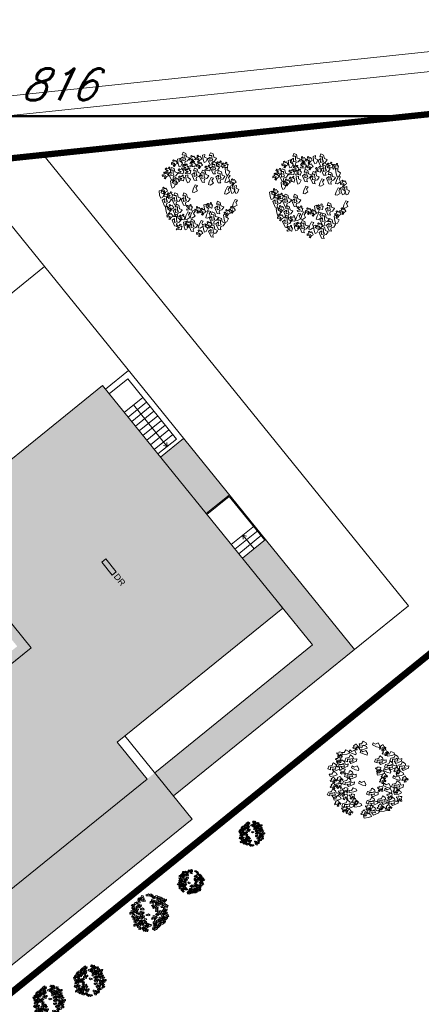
# Model space of a CAD drawing. Header units: millimetres. Extents: x 371321 to 690386, y -299082 to -101508.
# Tile 37 of 38: x 622672 to 642932, y -171884 to -122204. Entities that reach past the tile are written whole.
import ezdxf

# ---------------------------------------------------------------- set-up
doc = ezdxf.new("R2010")
doc.units = ezdxf.units.MM
doc.header["$LTSCALE"] = 10
doc.header["$MEASUREMENT"] = 0
doc.linetypes.add('DASHEDX2', pattern=[38.1, 25.4, -12.7])
for name, color, linetype, lineweight in [('A7_Srafy', 8, 'Continuous', 9), ('A_TENKA', 7, 'Continuous', 5), ('PRIPOJKA SPLASKOVEJ KANALIZACIE', 82, 'Continuous', 30), ('stromy', 7, 'Continuous', 5), ('tenka', 7, 'Continuous', 15), ('ZTI_PLYN_VEREJNY', 40, 'ST_KANAL_SPLASK_PLNA', 25), ('ŠRAFY', 8, 'Continuous', 5)]:
    doc.layers.add(name, color=color, linetype=linetype, lineweight=lineweight)
doc.layers.add('N_ZELEN', color=7, linetype='Continuous')
doc.layers.add('P-elektro-pripojka', color=7, linetype='661a', lineweight=50, true_color=0xe00000)
doc.layers.add('RAMCEK', color=6, linetype='Continuous', lineweight=30, plot=False)
doc.styles.add('ARIAL', font='arial.ttf')
doc.styles.get("Standard").update_dxf_attribs({"font": 'simplex.shx', "width": 0.8})
doc.linetypes.add('661a', pattern='A,1.6,-3.3,1.6,-3.3,1.6,-6.4,[118,ltypeshp.shx,S=0.1,R=0,X=0,Y=0],-6.4,1.6,-3.3,1.6,-3.3', length=34)
doc.linetypes.add('ST_KANAL_SPLASK_PLNA', pattern='A,136,-20,8,[2,st.shx,S=10,R=0,X=0,Y=0],32,[2,st.shx,S=10,R=0,X=0,Y=0],-25', length=221)
doc.linetypes.add('ST_PLYNOVOD_PLNA', pattern='A,136,-20,15,[25,st.shx,S=5,R=0,X=0,Y=0],-30,15,-25', length=241)

# ---------------------------------------------------------------- blocks, each defined once
blk = doc.blocks.new('fdhng')
at = {"layer": 'stromy'}
for p, q in [((523066, -980143), (523050, -980150)), ((523071, -980145), (523066, -980143)), ((523068, -980158), (523071, -980145)), ((522757, -980283), (522807, -980236)), ((522807, -980236), (522835, -980256)), ((522823, -980214), (522849, -980192)), ((522836, -980229), (522823, -980214)), ((522875, -980233), (522836, -980229)), ((522849, -980192), (522893, -980169)), ((522860, -980268), (522851, -980241)), ((522851, -980241), (522883, -980241)), ((522881, -980199), (522875, -980233)), ((522879, -980223), (522879, -980235)), ((522902, -980228), (522879, -980223)), ((522879, -980235), (522899, -980240)), ((522909, -980190), (522881, -980199)), ((522883, -980241), (522881, -980273)), ((522906, -980191), (522890, -980198)), ((522890, -980198), (522904, -980218)), ((522893, -980169), (522909, -980190)), ((522899, -980240), (522908, -980243)), ((522915, -980225), (522902, -980228)), ((522904, -980218), (522915, -980225)), ((522911, -980193), (522906, -980191)), ((522908, -980206), (522911, -980193)), ((522922, -980206), (522908, -980206)), ((522908, -980243), (522920, -980255)), ((522938, -980196), (522922, -980206)), ((522925, -980255), (522934, -980243)), ((522934, -980220), (522945, -980201)), ((522945, -980228), (522934, -980220)), ((522934, -980243), (522945, -980228)), ((522945, -980201), (522938, -980196)), ((522993, -980272), (523037, -980249)), ((523037, -980249), (523053, -980270)), ((523039, -980175), (523039, -980187)), ((523062, -980180), (523039, -980175)), ((523039, -980187), (523059, -980192)), ((523050, -980150), (523064, -980170)), ((523053, -980251), (523103, -980204)), ((523060, -980278), (523053, -980251)), ((523059, -980192), (523068, -980195)), ((523075, -980177), (523062, -980180)), ((523064, -980170), (523075, -980177)), ((523082, -980158), (523068, -980158)), ((523068, -980195), (523080, -980207)), ((523080, -980207), (523085, -980207)), ((523098, -980148), (523082, -980158)), ((523085, -980207), (523094, -980195)), ((523131, -980224), (523090, -980236)), ((523090, -980236), (523110, -980263)), ((523094, -980172), (523105, -980153)), ((523105, -980180), (523094, -980172)), ((523094, -980195), (523105, -980180)), ((523105, -980153), (523098, -980148)), ((523111, -980160), (523102, -980169)), ((523102, -980169), (523114, -980187)), ((523103, -980204), (523131, -980224)), ((523110, -980263), (523124, -980248)), ((523124, -980180), (523111, -980160)), ((523114, -980187), (523118, -980195)), ((523118, -980195), (523118, -980212)), ((523118, -980212), (523121, -980215)), ((523121, -980215), (523136, -980213)), ((523135, -980188), (523124, -980180)), ((523124, -980248), (523156, -980236)), ((523137, -980151), (523132, -980174)), ((523132, -980174), (523135, -980188)), ((523136, -980213), (523155, -980211)), ((523153, -980157), (523137, -980151)), ((523144, -980169), (523155, -980162)), ((523154, -980179), (523144, -980169)), ((523177, -980241), (523145, -980261)), ((523156, -980236), (523147, -980209)), ((523147, -980209), (523179, -980209)), ((523152, -980197), (523174, -980192)), ((523155, -980211), (523152, -980197)), ((523155, -980162), (523153, -980157)), ((523173, -980183), (523154, -980179)), ((523174, -980192), (523173, -980183)), ((523179, -980209), (523177, -980241)), ((523199, -980223), (523199, -980235)), ((523222, -980228), (523199, -980223)), ((523199, -980235), (523219, -980240)), ((523226, -980191), (523210, -980198)), ((523210, -980198), (523224, -980218)), ((523219, -980240), (523228, -980243)), ((523235, -980225), (523222, -980228)), ((523224, -980218), (523235, -980225)), ((523231, -980193), (523226, -980191)), ((523228, -980206), (523231, -980193)), ((523242, -980206), (523228, -980206)), ((523228, -980243), (523240, -980255)), ((523241, -980264), (523285, -980241)), ((523258, -980196), (523242, -980206)), ((523245, -980255), (523254, -980243)), ((523254, -980220), (523265, -980201)), ((523265, -980228), (523254, -980220)), ((523254, -980243), (523265, -980228)), ((523265, -980201), (523258, -980196)), ((523285, -980241), (523301, -980262)), ((522666, -980343), (522650, -980350)), ((522650, -980350), (522664, -980370)), ((522671, -980345), (522666, -980343)), ((522668, -980358), (522671, -980345)), ((522682, -980358), (522668, -980358)), ((522679, -980342), (522705, -980320)), ((522692, -980357), (522679, -980342)), ((522698, -980348), (522682, -980358)), ((522731, -980361), (522692, -980357)), ((522694, -980372), (522705, -980353)), ((522705, -980353), (522698, -980348)), ((522705, -980320), (522749, -980297)), ((522727, -980351), (522727, -980363)), ((522750, -980356), (522727, -980351)), ((522737, -980327), (522731, -980361)), ((522765, -980318), (522737, -980327)), ((522754, -980319), (522738, -980326)), ((522738, -980326), (522752, -980346)), ((522749, -980297), (522765, -980318)), ((522763, -980353), (522750, -980356)), ((522752, -980346), (522763, -980353)), ((522759, -980321), (522754, -980319)), ((522756, -980334), (522759, -980321)), ((522770, -980334), (522756, -980334)), ((522764, -980310), (522757, -980283)), ((522777, -980298), (522764, -980310)), ((522786, -980324), (522770, -980334)), ((522796, -980295), (522777, -980298)), ((522782, -980348), (522793, -980329)), ((522793, -980356), (522782, -980348)), ((522782, -980371), (522793, -980356)), ((522793, -980329), (522786, -980324)), ((522835, -980256), (522794, -980268)), ((522794, -980268), (522814, -980295)), ((522812, -980317), (522796, -980295)), ((522805, -980379), (522855, -980332)), ((522846, -980327), (522812, -980317)), ((522814, -980295), (522828, -980280)), ((522828, -980280), (522860, -980268)), ((522883, -980352), (522842, -980364)), ((522849, -980322), (522846, -980327)), ((522881, -980273), (522849, -980293)), ((522849, -980293), (522849, -980322)), ((522863, -980272), (522854, -980281)), ((522854, -980281), (522866, -980299)), ((522855, -980332), (522883, -980352)), ((522876, -980292), (522863, -980272)), ((522866, -980299), (522870, -980307)), ((522870, -980307), (522870, -980324)), ((522870, -980324), (522873, -980327)), ((522873, -980327), (522888, -980325)), ((522887, -980300), (522876, -980292)), ((522889, -980263), (522884, -980286)), ((522884, -980286), (522887, -980300)), ((522888, -980325), (522907, -980323)), ((522905, -980269), (522889, -980263)), ((522896, -980281), (522907, -980274)), ((522906, -980291), (522896, -980281)), ((522908, -980364), (522899, -980337)), ((522899, -980337), (522931, -980337)), ((522904, -980309), (522926, -980304)), ((522907, -980323), (522904, -980309)), ((522907, -980274), (522905, -980269)), ((522925, -980295), (522906, -980291)), ((522920, -980255), (522925, -980255)), ((522926, -980304), (522925, -980295)), ((522931, -980337), (522929, -980369)), ((522967, -980294), (522993, -980272)), ((522980, -980309), (522967, -980294)), ((523019, -980313), (522980, -980309)), ((523025, -980279), (523019, -980313)), ((523023, -980311), (523023, -980323)), ((523046, -980316), (523023, -980311)), ((523023, -980323), (523043, -980328)), ((523053, -980270), (523025, -980279)), ((523050, -980279), (523034, -980286)), ((523034, -980286), (523048, -980306)), ((523043, -980328), (523052, -980331)), ((523059, -980313), (523046, -980316)), ((523048, -980306), (523059, -980313)), ((523055, -980281), (523050, -980279)), ((523052, -980294), (523055, -980281)), ((523066, -980294), (523052, -980294)), ((523052, -980331), (523064, -980343)), ((523073, -980266), (523060, -980278)), ((523064, -980343), (523069, -980343)), ((523082, -980284), (523066, -980294)), ((523069, -980343), (523078, -980331)), ((523079, -980328), (523070, -980337)), ((523070, -980337), (523082, -980355)), ((523092, -980263), (523073, -980266)), ((523078, -980308), (523089, -980289)), ((523089, -980316), (523078, -980308)), ((523078, -980331), (523089, -980316)), ((523092, -980348), (523079, -980328)), ((523089, -980289), (523082, -980284)), ((523082, -980355), (523086, -980363)), ((523108, -980285), (523092, -980263)), ((523103, -980356), (523092, -980348)), ((523105, -980319), (523100, -980342)), ((523100, -980342), (523103, -980356)), ((523121, -980325), (523105, -980319)), ((523142, -980295), (523108, -980285)), ((523112, -980337), (523123, -980330)), ((523122, -980347), (523112, -980337)), ((523120, -980365), (523142, -980360)), ((523123, -980330), (523121, -980325)), ((523141, -980351), (523122, -980347)), ((523142, -980360), (523141, -980351)), ((523145, -980290), (523142, -980295)), ((523151, -980296), (523142, -980305)), ((523142, -980305), (523154, -980323)), ((523145, -980261), (523145, -980290)), ((523164, -980316), (523151, -980296)), ((523154, -980323), (523158, -980331)), ((523158, -980331), (523158, -980348)), ((523158, -980348), (523161, -980351)), ((523161, -980351), (523176, -980349)), ((523175, -980324), (523164, -980316)), ((523177, -980287), (523172, -980310)), ((523172, -980310), (523175, -980324)), ((523176, -980349), (523195, -980347)), ((523193, -980293), (523177, -980287)), ((523184, -980305), (523195, -980298)), ((523194, -980315), (523184, -980305)), ((523192, -980333), (523214, -980328)), ((523195, -980347), (523192, -980333)), ((523195, -980298), (523193, -980293)), ((523213, -980319), (523194, -980315)), ((523201, -980359), (523196, -980382)), ((523207, -980328), (523198, -980337)), ((523198, -980337), (523210, -980355)), ((523217, -980365), (523201, -980359)), ((523220, -980348), (523207, -980328)), ((523210, -980355), (523214, -980363)), ((523214, -980328), (523213, -980319)), ((523215, -980286), (523241, -980264)), ((523228, -980301), (523215, -980286)), ((523231, -980356), (523220, -980348)), ((523267, -980305), (523228, -980301)), ((523233, -980319), (523228, -980342)), ((523228, -980342), (523231, -980356)), ((523249, -980325), (523233, -980319)), ((523240, -980255), (523245, -980255)), ((523240, -980337), (523251, -980330)), ((523250, -980347), (523240, -980337)), ((523248, -980365), (523270, -980360)), ((523251, -980330), (523249, -980325)), ((523269, -980351), (523250, -980347)), ((523253, -980315), (523303, -980268)), ((523260, -980342), (523253, -980315)), ((523273, -980330), (523260, -980342)), ((523273, -980271), (523267, -980305)), ((523270, -980360), (523269, -980351)), ((523301, -980262), (523273, -980271)), ((523292, -980327), (523273, -980330)), ((523331, -980288), (523290, -980300)), ((523290, -980300), (523310, -980327)), ((523308, -980349), (523292, -980327)), ((523303, -980268), (523331, -980288)), ((523342, -980359), (523308, -980349)), ((523310, -980327), (523324, -980312)), ((523338, -980359), (523322, -980366)), ((523324, -980312), (523356, -980300)), ((523343, -980361), (523338, -980359)), ((523345, -980354), (523342, -980359)), ((523377, -980305), (523345, -980325)), ((523345, -980325), (523345, -980354)), ((523356, -980300), (523347, -980273)), ((523347, -980273), (523379, -980273)), ((523379, -980273), (523377, -980305)), ((522589, -980459), (522639, -980412)), ((522596, -980486), (522589, -980459)), ((522667, -980432), (522626, -980444)), ((522626, -980444), (522646, -980471)), ((522639, -980375), (522639, -980387)), ((522662, -980380), (522639, -980375)), ((522639, -980387), (522659, -980392)), ((522639, -980412), (522667, -980432)), ((522646, -980471), (522660, -980456)), ((522659, -980392), (522668, -980395)), ((522660, -980456), (522692, -980444)), ((522675, -980377), (522662, -980380)), ((522664, -980370), (522675, -980377)), ((522668, -980395), (522680, -980407)), ((522680, -980407), (522685, -980407)), ((522713, -980449), (522681, -980469)), ((522692, -980444), (522683, -980417)), ((522683, -980417), (522715, -980417)), ((522685, -980407), (522694, -980395)), ((522693, -980435), (522743, -980388)), ((522700, -980462), (522693, -980435)), ((522705, -980380), (522694, -980372)), ((522694, -980395), (522705, -980380)), ((522713, -980450), (522700, -980462)), ((522715, -980417), (522713, -980449)), ((522732, -980447), (522713, -980450)), ((522727, -980363), (522747, -980368)), ((522771, -980408), (522730, -980420)), ((522730, -980420), (522750, -980447)), ((522748, -980469), (522732, -980447)), ((522743, -980388), (522771, -980408)), ((522747, -980368), (522756, -980371)), ((522750, -980447), (522764, -980432)), ((522756, -980371), (522768, -980383)), ((522764, -980432), (522796, -980420)), ((522768, -980383), (522773, -980383)), ((522773, -980383), (522782, -980371)), ((522817, -980425), (522785, -980445)), ((522785, -980445), (522785, -980474)), ((522796, -980420), (522787, -980393)), ((522787, -980393), (522819, -980393)), ((522812, -980406), (522805, -980379)), ((522825, -980394), (522812, -980406)), ((522819, -980393), (522817, -980425)), ((522844, -980391), (522825, -980394)), ((522837, -980475), (522887, -980428)), ((522842, -980364), (522862, -980391)), ((522860, -980413), (522844, -980391)), ((522894, -980423), (522860, -980413)), ((522862, -980391), (522876, -980376)), ((522915, -980448), (522874, -980460)), ((522874, -980460), (522894, -980487)), ((522876, -980376), (522908, -980364)), ((522887, -980428), (522915, -980448)), ((522897, -980418), (522894, -980423)), ((522929, -980369), (522897, -980389)), ((522897, -980389), (522897, -980418)), ((522908, -980472), (522940, -980460)), ((522961, -980465), (522929, -980485)), ((522940, -980460), (522931, -980433)), ((522931, -980433), (522963, -980433)), ((522963, -980433), (522961, -980465)), ((523079, -980430), (523105, -980408)), ((523092, -980445), (523079, -980430)), ((523086, -980363), (523086, -980380)), ((523086, -980380), (523089, -980383)), ((523089, -980383), (523104, -980381)), ((523131, -980449), (523092, -980445)), ((523104, -980381), (523123, -980379)), ((523105, -980408), (523149, -980385)), ((523123, -980379), (523120, -980365)), ((523137, -980415), (523131, -980449)), ((523133, -980491), (523183, -980444)), ((523165, -980406), (523137, -980415)), ((523149, -980385), (523165, -980406)), ((523175, -980368), (523166, -980377)), ((523166, -980377), (523178, -980395)), ((523211, -980464), (523170, -980476)), ((523188, -980388), (523175, -980368)), ((523178, -980395), (523182, -980403)), ((523182, -980403), (523182, -980420)), ((523182, -980420), (523185, -980423)), ((523183, -980444), (523211, -980464)), ((523185, -980423), (523200, -980421)), ((523199, -980396), (523188, -980388)), ((523196, -980382), (523199, -980396)), ((523200, -980421), (523219, -980419)), ((523208, -980377), (523219, -980370)), ((523218, -980387), (523208, -980377)), ((523214, -980363), (523214, -980380)), ((523214, -980380), (523217, -980383)), ((523216, -980405), (523238, -980400)), ((523219, -980419), (523216, -980405)), ((523219, -980370), (523217, -980365)), ((523217, -980383), (523232, -980381)), ((523237, -980391), (523218, -980387)), ((523236, -980476), (523227, -980449)), ((523227, -980449), (523259, -980449)), ((523232, -980381), (523251, -980379)), ((523238, -980400), (523237, -980391)), ((523251, -980379), (523248, -980365)), ((523263, -980392), (523254, -980401)), ((523254, -980401), (523266, -980419)), ((523259, -980449), (523257, -980481)), ((523276, -980412), (523263, -980392)), ((523266, -980419), (523270, -980427)), ((523270, -980427), (523270, -980444)), ((523270, -980444), (523273, -980447)), ((523273, -980447), (523288, -980445)), ((523287, -980420), (523276, -980412)), ((523298, -980455), (523282, -980462)), ((523282, -980462), (523296, -980482)), ((523289, -980383), (523284, -980406)), ((523284, -980406), (523287, -980420)), ((523288, -980445), (523307, -980443)), ((523305, -980389), (523289, -980383)), ((523296, -980401), (523307, -980394)), ((523306, -980411), (523296, -980401)), ((523303, -980457), (523298, -980455)), ((523300, -980470), (523303, -980457)), ((523304, -980429), (523326, -980424)), ((523307, -980443), (523304, -980429)), ((523307, -980394), (523305, -980389)), ((523325, -980415), (523306, -980411)), ((523311, -980391), (523311, -980403)), ((523334, -980396), (523311, -980391)), ((523311, -980403), (523331, -980408)), ((523330, -980460), (523314, -980470)), ((523322, -980366), (523336, -980386)), ((523326, -980424), (523325, -980415)), ((523326, -980484), (523337, -980465)), ((523337, -980465), (523330, -980460)), ((523331, -980408), (523340, -980411)), ((523347, -980393), (523334, -980396)), ((523335, -980455), (523335, -980467)), ((523358, -980460), (523335, -980455)), ((523335, -980467), (523355, -980472)), ((523336, -980386), (523347, -980393)), ((523340, -980374), (523343, -980361)), ((523354, -980374), (523340, -980374)), ((523340, -980411), (523352, -980423)), ((523362, -980423), (523346, -980430)), ((523346, -980430), (523360, -980450)), ((523352, -980423), (523357, -980423)), ((523370, -980364), (523354, -980374)), ((523357, -980423), (523366, -980411)), ((523371, -980457), (523358, -980460)), ((523360, -980450), (523371, -980457)), ((523367, -980425), (523362, -980423)), ((523364, -980438), (523367, -980425)), ((523378, -980438), (523364, -980438)), ((523366, -980388), (523377, -980369)), ((523377, -980396), (523366, -980388)), ((523366, -980411), (523377, -980396)), ((523377, -980369), (523370, -980364)), ((523394, -980428), (523378, -980438)), ((523390, -980452), (523401, -980433)), ((523401, -980460), (523390, -980452)), ((523390, -980475), (523401, -980460)), ((523401, -980433), (523394, -980428)), ((522567, -980488), (522558, -980497)), ((522558, -980497), (522570, -980515)), ((522580, -980508), (522567, -980488)), ((522570, -980515), (522574, -980523)), ((522574, -980523), (522574, -980540)), ((522574, -980540), (522577, -980543)), ((522577, -980543), (522592, -980541)), ((522591, -980516), (522580, -980508)), ((522593, -980479), (522588, -980502)), ((522588, -980502), (522591, -980516)), ((522591, -980582), (522617, -980560)), ((522592, -980541), (522611, -980539)), ((522609, -980485), (522593, -980479)), ((522609, -980474), (522596, -980486)), ((522600, -980497), (522611, -980490)), ((522610, -980507), (522600, -980497)), ((522608, -980525), (522630, -980520)), ((522611, -980539), (522608, -980525)), ((522628, -980471), (522609, -980474)), ((522611, -980490), (522609, -980485)), ((522629, -980511), (522610, -980507)), ((522617, -980560), (522661, -980537)), ((522644, -980493), (522628, -980471)), ((522630, -980520), (522629, -980511)), ((522650, -980559), (522634, -980566)), ((522634, -980566), (522648, -980586)), ((522649, -980567), (522643, -980601)), ((522678, -980503), (522644, -980493)), ((522677, -980558), (522649, -980567)), ((522655, -980561), (522650, -980559)), ((522652, -980574), (522655, -980561)), ((522666, -980574), (522652, -980574)), ((522661, -980537), (522677, -980558)), ((522682, -980564), (522666, -980574)), ((522679, -980480), (522670, -980489)), ((522670, -980489), (522682, -980507)), ((522681, -980498), (522678, -980503)), ((522678, -980588), (522689, -980569)), ((522692, -980500), (522679, -980480)), ((522681, -980469), (522681, -980498)), ((522682, -980507), (522686, -980515)), ((522689, -980569), (522682, -980564)), ((522686, -980515), (522686, -980532)), ((522686, -980532), (522689, -980535)), ((522689, -980535), (522704, -980533)), ((522703, -980508), (522692, -980500)), ((522705, -980471), (522700, -980494)), ((522700, -980494), (522703, -980508)), ((522700, -980541), (522734, -980538)), ((522703, -980561), (522700, -980541)), ((522733, -980586), (522703, -980561)), ((522704, -980533), (522723, -980531)), ((522721, -980477), (522705, -980471)), ((522712, -980489), (522723, -980482)), ((522722, -980499), (522712, -980489)), ((522720, -980517), (522742, -980512)), ((522723, -980531), (522720, -980517)), ((522723, -980482), (522721, -980477)), ((522741, -980503), (522722, -980499)), ((522757, -980561), (522733, -980586)), ((522734, -980538), (522784, -980543)), ((522742, -980512), (522741, -980503)), ((522782, -980479), (522748, -980469)), ((522785, -980569), (522757, -980561)), ((522785, -980474), (522782, -980479)), ((522784, -980543), (522785, -980569)), ((522807, -980520), (522798, -980529)), ((522798, -980529), (522810, -980547)), ((522820, -980540), (522807, -980520)), ((522810, -980547), (522814, -980555)), ((522814, -980555), (522814, -980572)), ((522814, -980572), (522817, -980575)), ((522817, -980575), (522832, -980573)), ((522831, -980548), (522820, -980540)), ((522833, -980511), (522828, -980534)), ((522828, -980534), (522831, -980548)), ((522832, -980573), (522851, -980571)), ((522849, -980517), (522833, -980511)), ((522844, -980502), (522837, -980475)), ((522840, -980529), (522851, -980522)), ((522850, -980539), (522840, -980529)), ((522857, -980490), (522844, -980502)), ((522848, -980557), (522870, -980552)), ((522851, -980571), (522848, -980557)), ((522851, -980522), (522849, -980517)), ((522869, -980543), (522850, -980539)), ((522876, -980487), (522857, -980490)), ((522870, -980552), (522869, -980543)), ((522892, -980509), (522876, -980487)), ((522926, -980519), (522892, -980509)), ((522894, -980487), (522908, -980472)), ((522929, -980514), (522926, -980519)), ((522929, -980485), (522929, -980514)), ((523004, -980517), (523038, -980514)), ((523007, -980537), (523004, -980517)), ((523037, -980562), (523007, -980537)), ((523061, -980537), (523037, -980562)), ((523038, -980514), (523088, -980519)), ((523089, -980545), (523061, -980537)), ((523088, -980519), (523089, -980545)), ((523140, -980518), (523133, -980491)), ((523153, -980506), (523140, -980518)), ((523141, -980579), (523191, -980532)), ((523172, -980503), (523153, -980506)), ((523170, -980476), (523190, -980503)), ((523188, -980525), (523172, -980503)), ((523219, -980552), (523178, -980564)), ((523178, -980564), (523198, -980591)), ((523222, -980535), (523188, -980525)), ((523190, -980503), (523204, -980488)), ((523191, -980532), (523219, -980552)), ((523204, -980488), (523236, -980476)), ((523212, -980576), (523244, -980564)), ((523225, -980530), (523222, -980535)), ((523257, -980481), (523225, -980501)), ((523225, -980501), (523225, -980530)), ((523265, -980569), (523233, -980589)), ((523244, -980564), (523235, -980537)), ((523235, -980537), (523267, -980537)), ((523267, -980537), (523265, -980569)), ((523279, -980560), (523270, -980569)), ((523270, -980569), (523282, -980587)), ((523271, -980487), (523271, -980499)), ((523294, -980492), (523271, -980487)), ((523271, -980499), (523291, -980504)), ((523292, -980580), (523279, -980560)), ((523291, -980504), (523300, -980507)), ((523307, -980489), (523294, -980492)), ((523296, -980482), (523307, -980489)), ((523314, -980470), (523300, -980470)), ((523300, -980507), (523312, -980519)), ((523305, -980551), (523300, -980574)), ((523300, -980574), (523303, -980588)), ((523321, -980557), (523305, -980551)), ((523312, -980519), (523317, -980519)), ((523312, -980569), (523323, -980562)), ((523322, -980579), (523312, -980569)), ((523317, -980519), (523326, -980507)), ((523323, -980562), (523321, -980557)), ((523337, -980492), (523326, -980484)), ((523326, -980507), (523337, -980492)), ((523349, -980595), (523399, -980548)), ((523351, -980526), (523377, -980504)), ((523364, -980541), (523351, -980526)), ((523355, -980472), (523364, -980475)), ((523364, -980475), (523376, -980487)), ((523403, -980545), (523364, -980541)), ((523376, -980487), (523381, -980487)), ((523377, -980504), (523421, -980481)), ((523381, -980487), (523390, -980475)), ((523427, -980568), (523386, -980580)), ((523399, -980548), (523427, -980568)), ((523409, -980511), (523403, -980545)), ((523437, -980502), (523409, -980511)), ((523421, -980481), (523437, -980502)), ((523452, -980580), (523443, -980553)), ((523443, -980553), (523475, -980553)), ((523475, -980553), (523473, -980585)), ((522604, -980597), (522591, -980582)), ((522597, -980651), (522647, -980604)), ((522604, -980678), (522597, -980651)), ((522643, -980601), (522604, -980597)), ((522617, -980666), (522604, -980678)), ((522636, -980663), (522617, -980666)), ((522623, -980591), (522623, -980603)), ((522646, -980596), (522623, -980591)), ((522623, -980603), (522643, -980608)), ((522675, -980624), (522634, -980636)), ((522634, -980636), (522654, -980663)), ((522652, -980685), (522636, -980663)), ((522643, -980608), (522652, -980611)), ((522659, -980593), (522646, -980596)), ((522647, -980604), (522675, -980624)), ((522648, -980586), (522659, -980593)), ((522652, -980611), (522664, -980623)), ((522654, -980663), (522668, -980648)), ((522664, -980623), (522669, -980623)), ((522668, -980648), (522700, -980636)), ((522669, -980623), (522678, -980611)), ((522689, -980596), (522678, -980588)), ((522678, -980611), (522689, -980596)), ((522721, -980641), (522689, -980661)), ((522689, -980661), (522689, -980690)), ((522700, -980636), (522691, -980609)), ((522691, -980609), (522723, -980609)), ((522723, -980609), (522721, -980641)), ((522732, -980589), (522766, -980586)), ((522735, -980609), (522732, -980589)), ((522765, -980634), (522735, -980609)), ((522789, -980609), (522765, -980634)), ((522766, -980586), (522816, -980591)), ((522817, -980617), (522789, -980609)), ((522807, -980639), (522807, -980651)), ((522830, -980644), (522807, -980639)), ((522807, -980651), (522827, -980656)), ((522816, -980591), (522817, -980617)), ((522834, -980607), (522818, -980614)), ((522818, -980614), (522832, -980634)), ((522834, -980663), (522818, -980670)), ((522818, -980670), (522832, -980690)), ((522827, -980656), (522836, -980659)), ((522843, -980641), (522830, -980644)), ((522832, -980634), (522843, -980641)), ((522839, -980609), (522834, -980607)), ((522839, -980665), (522834, -980663)), ((522836, -980622), (522839, -980609)), ((522850, -980622), (522836, -980622)), ((522836, -980659), (522848, -980671)), ((522836, -980678), (522839, -980665)), ((522850, -980678), (522836, -980678)), ((522848, -980671), (522853, -980671)), ((522866, -980612), (522850, -980622)), ((522866, -980668), (522850, -980678)), ((522853, -980671), (522862, -980659)), ((522862, -980636), (522873, -980617)), ((522873, -980644), (522862, -980636)), ((522862, -980659), (522873, -980644)), ((522862, -980692), (522873, -980673)), ((522873, -980617), (522866, -980612)), ((522873, -980673), (522866, -980668)), ((522873, -980704), (522917, -980681)), ((522917, -980681), (522933, -980702)), ((523140, -980653), (523174, -980650)), ((523143, -980673), (523140, -980653)), ((523148, -980606), (523141, -980579)), ((523173, -980698), (523143, -980673)), ((523161, -980594), (523148, -980606)), ((523180, -980591), (523161, -980594)), ((523197, -980673), (523173, -980698)), ((523174, -980650), (523224, -980655)), ((523196, -980613), (523180, -980591)), ((523230, -980623), (523196, -980613)), ((523225, -980681), (523197, -980673)), ((523198, -980591), (523212, -980576)), ((523224, -980655), (523225, -980681)), ((523233, -980618), (523230, -980623)), ((523233, -980589), (523233, -980618)), ((523269, -980659), (523319, -980612)), ((523276, -980686), (523269, -980659)), ((523289, -980674), (523276, -980686)), ((523282, -980587), (523286, -980595)), ((523286, -980595), (523286, -980612)), ((523286, -980612), (523289, -980615)), ((523289, -980615), (523304, -980613)), ((523308, -980671), (523289, -980674)), ((523303, -980588), (523292, -980580)), ((523304, -980613), (523323, -980611)), ((523347, -980632), (523306, -980644)), ((523306, -980644), (523326, -980671)), ((523324, -980693), (523308, -980671)), ((523319, -980612), (523347, -980632)), ((523320, -980597), (523342, -980592)), ((523323, -980611), (523320, -980597)), ((523341, -980583), (523322, -980579)), ((523326, -980671), (523340, -980656)), ((523340, -980656), (523372, -980644)), ((523342, -980592), (523341, -980583)), ((523356, -980622), (523349, -980595)), ((523369, -980610), (523356, -980622)), ((523367, -980664), (523358, -980673)), ((523358, -980673), (523370, -980691)), ((523393, -980649), (523361, -980669)), ((523361, -980669), (523361, -980698)), ((523372, -980644), (523363, -980617)), ((523363, -980617), (523395, -980617)), ((523380, -980684), (523367, -980664)), ((523388, -980607), (523369, -980610)), ((523386, -980580), (523406, -980607)), ((523404, -980629), (523388, -980607)), ((523393, -980655), (523388, -980678)), ((523388, -980678), (523391, -980692)), ((523395, -980617), (523393, -980649)), ((523409, -980661), (523393, -980655)), ((523400, -980673), (523411, -980666)), ((523410, -980683), (523400, -980673)), ((523438, -980639), (523404, -980629)), ((523406, -980607), (523420, -980592)), ((523411, -980666), (523409, -980661)), ((523429, -980687), (523410, -980683)), ((523420, -980592), (523452, -980580)), ((523441, -980634), (523438, -980639)), ((523473, -980585), (523441, -980605)), ((523441, -980605), (523441, -980634)), ((522575, -980743), (522575, -980755)), ((522598, -980748), (522575, -980743)), ((522575, -980755), (522595, -980760)), ((522602, -980711), (522586, -980718)), ((522586, -980718), (522600, -980738)), ((522595, -980760), (522604, -980763)), ((522611, -980745), (522598, -980748)), ((522600, -980738), (522611, -980745)), ((522607, -980713), (522602, -980711)), ((522604, -980726), (522607, -980713)), ((522618, -980726), (522604, -980726)), ((522604, -980763), (522616, -980775)), ((522616, -980775), (522621, -980775)), ((522634, -980716), (522618, -980726)), ((522621, -980775), (522630, -980763)), ((522630, -980740), (522641, -980721)), ((522641, -980748), (522630, -980740)), ((522630, -980763), (522641, -980748)), ((522641, -980721), (522634, -980716)), ((522639, -980790), (522665, -980768)), ((522652, -980805), (522639, -980790)), ((522686, -980695), (522652, -980685)), ((522660, -980709), (522694, -980706)), ((522663, -980729), (522660, -980709)), ((522693, -980754), (522663, -980729)), ((522665, -980768), (522709, -980745)), ((522689, -980690), (522686, -980695)), ((522697, -980775), (522691, -980809)), ((522717, -980729), (522693, -980754)), ((522694, -980706), (522744, -980711)), ((522725, -980766), (522697, -980775)), ((522722, -980775), (522706, -980782)), ((522706, -980782), (522720, -980802)), ((522709, -980745), (522725, -980766)), ((522745, -980737), (522717, -980729)), ((522727, -980777), (522722, -980775)), ((522724, -980790), (522727, -980777)), ((522738, -980790), (522724, -980790)), ((522754, -980780), (522738, -980790)), ((522744, -980711), (522745, -980737)), ((522749, -980835), (522799, -980788)), ((522750, -980804), (522761, -980785)), ((522761, -980785), (522754, -980780)), ((522788, -980749), (522822, -980746)), ((522791, -980769), (522788, -980749)), ((522821, -980794), (522791, -980769)), ((522799, -980788), (522827, -980808)), ((522807, -980695), (522807, -980707)), ((522830, -980700), (522807, -980695)), ((522807, -980707), (522827, -980712)), ((522845, -980769), (522821, -980794)), ((522822, -980746), (522872, -980751)), ((522827, -980712), (522836, -980715)), ((522843, -980697), (522830, -980700)), ((522832, -980690), (522843, -980697)), ((522836, -980715), (522848, -980727)), ((522873, -980777), (522845, -980769)), ((522847, -980726), (522873, -980704)), ((522860, -980741), (522847, -980726)), ((522848, -980727), (522853, -980727)), ((522853, -980727), (522862, -980715)), ((522899, -980745), (522860, -980741)), ((522873, -980700), (522862, -980692)), ((522862, -980715), (522873, -980700)), ((522872, -980751), (522873, -980777)), ((522903, -980720), (522894, -980729)), ((522894, -980729), (522906, -980747)), ((522905, -980711), (522899, -980745)), ((522916, -980740), (522903, -980720)), ((522933, -980702), (522905, -980711)), ((522906, -980747), (522910, -980755)), ((522910, -980755), (522910, -980772)), ((522910, -980772), (522913, -980775)), ((522913, -980775), (522928, -980773)), ((522927, -980748), (522916, -980740)), ((522929, -980711), (522924, -980734)), ((522924, -980734), (522927, -980748)), ((522928, -980773), (522947, -980771)), ((522945, -980717), (522929, -980711)), ((522936, -980729), (522947, -980722)), ((522946, -980739), (522936, -980729)), ((522944, -980757), (522966, -980752)), ((522947, -980771), (522944, -980757)), ((522947, -980722), (522945, -980717)), ((522965, -980743), (522946, -980739)), ((522966, -980752), (522965, -980743)), ((523197, -980747), (523247, -980700)), ((523204, -980774), (523197, -980747)), ((523217, -980762), (523204, -980774)), ((523236, -980759), (523217, -980762)), ((523275, -980720), (523234, -980732)), ((523234, -980732), (523254, -980759)), ((523252, -980781), (523236, -980759)), ((523247, -980700), (523275, -980720)), ((523286, -980791), (523252, -980781)), ((523254, -980759), (523268, -980744)), ((523268, -980744), (523300, -980732)), ((523289, -980786), (523286, -980791)), ((523321, -980737), (523289, -980757)), ((523289, -980757), (523289, -980786)), ((523300, -980732), (523291, -980705)), ((523291, -980705), (523323, -980705)), ((523303, -980806), (523329, -980784)), ((523323, -980705), (523321, -980737)), ((523358, -980703), (523324, -980693)), ((523329, -980784), (523373, -980761)), ((523361, -980791), (523355, -980825)), ((523361, -980698), (523358, -980703)), ((523389, -980782), (523361, -980791)), ((523375, -980728), (523366, -980737)), ((523366, -980737), (523378, -980755)), ((523370, -980691), (523374, -980699)), ((523373, -980761), (523389, -980782)), ((523374, -980699), (523374, -980716)), ((523374, -980716), (523377, -980719)), ((523388, -980748), (523375, -980728)), ((523377, -980719), (523392, -980717)), ((523378, -980755), (523382, -980763)), ((523391, -980692), (523380, -980684)), ((523382, -980763), (523382, -980780)), ((523382, -980780), (523385, -980783)), ((523385, -980783), (523400, -980781)), ((523399, -980756), (523388, -980748)), ((523392, -980717), (523411, -980715)), ((523401, -980719), (523396, -980742)), ((523396, -980742), (523399, -980756)), ((523400, -980781), (523419, -980779)), ((523417, -980725), (523401, -980719)), ((523408, -980701), (523430, -980696)), ((523411, -980715), (523408, -980701)), ((523408, -980737), (523419, -980730)), ((523418, -980747), (523408, -980737)), ((523416, -980765), (523438, -980760)), ((523419, -980779), (523416, -980765)), ((523419, -980730), (523417, -980725)), ((523437, -980751), (523418, -980747)), ((523430, -980696), (523429, -980687)), ((523438, -980760), (523437, -980751)), ((522613, -980875), (522663, -980828)), ((522620, -980902), (522613, -980875)), ((522633, -980890), (522620, -980902)), ((522652, -980887), (522633, -980890)), ((522691, -980848), (522650, -980860)), ((522650, -980860), (522670, -980887)), ((522691, -980809), (522652, -980805)), ((522668, -980909), (522652, -980887)), ((522663, -980828), (522691, -980848)), ((522670, -980887), (522684, -980872)), ((522684, -980872), (522716, -980860)), ((522695, -980807), (522695, -980819)), ((522718, -980812), (522695, -980807)), ((522695, -980819), (522715, -980824)), ((522737, -980865), (522705, -980885)), ((522705, -980885), (522705, -980914)), ((522716, -980860), (522707, -980833)), ((522707, -980833), (522739, -980833)), ((522715, -980824), (522724, -980827)), ((522717, -980923), (522767, -980876)), ((522731, -980809), (522718, -980812)), ((522720, -980802), (522731, -980809)), ((522724, -980827), (522736, -980839)), ((522736, -980839), (522741, -980839)), ((522739, -980833), (522737, -980865)), ((522741, -980839), (522750, -980827)), ((522756, -980862), (522749, -980835)), ((522761, -980812), (522750, -980804)), ((522750, -980827), (522761, -980812)), ((522795, -980896), (522754, -980908)), ((522769, -980850), (522756, -980862)), ((522767, -980876), (522795, -980896)), ((522788, -980847), (522769, -980850)), ((522827, -980808), (522786, -980820)), ((522786, -980820), (522806, -980847)), ((522804, -980869), (522788, -980847)), ((522838, -980879), (522804, -980869)), ((522806, -980847), (522820, -980832)), ((522820, -980908), (522811, -980881)), ((522811, -980881), (522843, -980881)), ((522820, -980832), (522852, -980820)), ((522841, -980874), (522838, -980879)), ((522873, -980825), (522841, -980845)), ((522841, -980845), (522841, -980874)), ((522843, -980881), (522841, -980913)), ((522852, -980820), (522843, -980793)), ((522843, -980793), (522875, -980793)), ((522875, -980793), (522873, -980825)), ((522877, -980851), (522927, -980804)), ((522884, -980878), (522877, -980851)), ((522897, -980866), (522884, -980878)), ((522916, -980863), (522897, -980866)), ((522955, -980824), (522914, -980836)), ((522914, -980836), (522934, -980863)), ((522932, -980885), (522916, -980863)), ((522927, -980804), (522955, -980824)), ((522966, -980895), (522932, -980885)), ((522934, -980863), (522948, -980848)), ((522948, -980848), (522980, -980836)), ((522969, -980890), (522966, -980895)), ((523001, -980841), (522969, -980861)), ((522969, -980861), (522969, -980890)), ((522980, -980836), (522971, -980809)), ((522971, -980809), (523003, -980809)), ((523003, -980809), (523001, -980841)), ((523108, -980853), (523142, -980850)), ((523111, -980873), (523108, -980853)), ((523141, -980898), (523111, -980873)), ((523165, -980873), (523141, -980898)), ((523142, -980850), (523192, -980855)), ((523161, -980904), (523205, -980881)), ((523193, -980881), (523165, -980873)), ((523192, -980855), (523193, -980881)), ((523205, -980881), (523221, -980902)), ((523223, -980895), (523223, -980907)), ((523246, -980900), (523223, -980895)), ((523228, -980813), (523262, -980810)), ((523231, -980833), (523228, -980813)), ((523261, -980858), (523231, -980833)), ((523250, -980863), (523234, -980870)), ((523234, -980870), (523248, -980890)), ((523259, -980897), (523246, -980900)), ((523248, -980890), (523259, -980897)), ((523255, -980865), (523250, -980863)), ((523252, -980878), (523255, -980865)), ((523266, -980878), (523252, -980878)), ((523285, -980833), (523261, -980858)), ((523262, -980810), (523312, -980815)), ((523282, -980868), (523266, -980878)), ((523278, -980892), (523289, -980873)), ((523289, -980900), (523278, -980892)), ((523289, -980873), (523282, -980868)), ((523313, -980841), (523285, -980833)), ((523316, -980821), (523303, -980806)), ((523312, -980815), (523313, -980841)), ((523355, -980825), (523316, -980821)), ((522702, -980919), (522668, -980909)), ((522705, -980914), (522702, -980919)), ((522724, -980950), (522717, -980923)), ((522737, -980938), (522724, -980950)), ((522756, -980935), (522737, -980938)), ((522754, -980908), (522774, -980935)), ((522772, -980957), (522756, -980935)), ((522806, -980967), (522772, -980957)), ((522774, -980935), (522788, -980920)), ((522788, -980920), (522820, -980908)), ((522809, -980962), (522806, -980967)), ((522841, -980913), (522809, -980933)), ((522809, -980933), (522809, -980962)), ((522815, -980966), (522841, -980944)), ((522828, -980981), (522815, -980966)), ((522867, -980985), (522828, -980981)), ((522841, -980944), (522885, -980921)), ((522873, -980951), (522867, -980985)), ((522901, -980942), (522873, -980951)), ((522885, -980921), (522901, -980942)), ((522887, -980951), (522887, -980963)), ((522910, -980956), (522887, -980951)), ((522887, -980963), (522907, -980968)), ((522914, -980919), (522898, -980926)), ((522898, -980926), (522912, -980946)), ((522907, -980968), (522916, -980971)), ((522923, -980953), (522910, -980956)), ((522912, -980946), (522923, -980953)), ((522919, -980921), (522914, -980919)), ((522916, -980934), (522919, -980921)), ((522930, -980934), (522916, -980934)), ((522916, -980971), (522928, -980983)), ((522928, -980983), (522933, -980983)), ((522946, -980924), (522930, -980934)), ((522933, -980983), (522942, -980971)), ((522935, -980991), (522935, -981003)), ((522958, -980996), (522935, -980991)), ((522935, -981003), (522955, -981008)), ((522942, -980948), (522953, -980929)), ((522953, -980956), (522942, -980948)), ((522942, -980971), (522953, -980956)), ((522953, -980929), (522946, -980924)), ((522962, -980959), (522946, -980966)), ((522946, -980966), (522960, -980986)), ((522971, -980993), (522958, -980996)), ((522960, -980986), (522971, -980993)), ((522967, -980961), (522962, -980959)), ((522964, -980974), (522967, -980961)), ((522978, -980974), (522964, -980974)), ((522994, -980964), (522978, -980974)), ((522990, -980988), (523001, -980969)), ((523001, -980996), (522990, -980988)), ((522990, -981011), (523001, -980996)), ((523001, -980969), (522994, -980964)), ((523004, -980981), (523038, -980978)), ((523007, -981001), (523004, -980981)), ((523037, -981026), (523007, -981001)), ((523061, -981001), (523037, -981026)), ((523038, -980978), (523088, -980983)), ((523089, -981009), (523061, -981001)), ((523088, -980983), (523089, -981009)), ((523135, -980926), (523161, -980904)), ((523148, -980941), (523135, -980926)), ((523187, -980945), (523148, -980941)), ((523151, -980966), (523177, -980944)), ((523164, -980981), (523151, -980966)), ((523203, -980985), (523164, -980981)), ((523177, -980944), (523221, -980921)), ((523193, -980911), (523187, -980945)), ((523221, -980902), (523193, -980911)), ((523209, -980951), (523203, -980985)), ((523237, -980942), (523209, -980951)), ((523221, -980921), (523237, -980942)), ((523223, -980907), (523243, -980912)), ((523243, -980912), (523252, -980915)), ((523252, -980915), (523264, -980927)), ((523264, -980927), (523269, -980927)), ((523269, -980927), (523278, -980915)), ((523278, -980915), (523289, -980900)), ((522955, -981008), (522964, -981011)), ((522964, -981011), (522976, -981023)), ((522976, -981023), (522981, -981023)), ((522981, -981023), (522990, -981011))]:
    blk.add_line(p, q, dxfattribs=at)

msp = doc.modelspace()

# ---------------------------------------------------------------- hatches: boundary and pattern name
at = {"layer": 'A7_Srafy'}
h = msp.add_hatch(dxfattribs=at)
h.set_pattern_fill('CROSS', color=256, scale=50, angle=39)
h.set_pattern_definition([(39, (-93664.88, 44154.58), (46.93462, 446.55307), [158.75, -476.25]), (129, (-93553.24, 44142.85), (-446.55307, 46.93462), [158.75, -476.25])])
h.paths.add_polyline_path([(622547, -153822), (609685, -164237), (610000, -164625), (623250, -153896), (618389, -147892), (618000, -148207)], flags=17)
h.paths.add_polyline_path([(610946, -177274), (611764, -178284), (612774, -177466), (612837, -177544), (610447, -179479), (609566, -178391), (610713, -177463), (609706, -176220), (609939, -176031)], flags=16)
h.paths.add_polyline_path([(635037, -148469), (633910, -149381), (637450, -153753), (609939, -176031), (607752, -173330), (606373, -174447), (589212, -153256), (587655, -154511), (608893, -180738), (631372, -162535), (630428, -161369), (639559, -153974), (630938, -143328), (629772, -144272), (632116, -147166), (633243, -146254)])
at = {"layer": 'ŠRAFY'}
h = msp.add_hatch(dxfattribs=at)
h.set_pattern_fill('DOTS', color=256, scale=150, angle=321)
h.set_pattern_definition([(321, (-93664.88, 44154.58), (242.38586, 110.12942), [0, -238.125])])
h.paths.add_polyline_path([(605177, -172971), (607567, -171035), (610949, -175213), (629095, -160518), (627585, -158653), (635939, -151888), (626846, -140658), (618200, -147659), (623250, -153896), (603006, -170289)])

# ---------------------------------------------------------------- linework, layer by layer
at = {"layer": 'A_TENKA', "color": 251, "true_color": 0x666666}
for p, q in [((618796, -129418), (658886, -125188)), ((655706, -144378), (585386, -201318))]:
    msp.add_line(p, q, dxfattribs=at)
at = {"layer": 'A_TENKA'}
for p, q in [((642280, -151772), (623754, -128895)), ((639559, -153974), (619605, -129332)), ((616655, -140546), (623921, -134662)), ((627003, -140852), (628169, -139908)), ((627192, -141085), (628124, -140330)), ((630579, -143361), (628124, -140330)), ((627947, -142018), (628880, -141263)), ((628136, -142251), (629068, -141496)), ((628325, -142484), (629257, -141729)), ((628513, -142717), (629446, -141962)), ((628702, -142950), (629635, -142195)), ((628891, -143184), (629824, -142428)), ((629080, -143417), (630012, -142661)), ((629269, -143650), (630201, -142895)), ((629457, -143883), (630390, -143128)), ((629646, -144116), (630579, -143361)), ((629772, -144272), (630938, -143328)), ((633251, -146184), (632085, -147128)), ((633343, -148682), (634509, -147738)), ((633532, -148915), (634698, -147971)), ((633721, -149148), (634887, -148204)), ((633910, -149381), (635076, -148437)), ((630428, -161369), (642280, -151772)), ((635782, -151693), (637450, -153753)), ((603006, -170289), (623250, -153896)), ((629484, -160203), (637450, -153753)), ((627974, -158338), (631372, -162535)), ((631372, -162535), (608893, -180738))]:
    msp.add_line(p, q, dxfattribs=at)
for points in [[(635939, -151888), (626846, -140658), (618200, -147659), (623250, -153896), (603006, -170289), (605177, -172971), (607567, -171035), (610949, -175213), (629095, -160518), (627585, -158653), (627585, -158653), (627585, -158653), (635939, -151888), (626846, -140658)], [(628413, -141640), (630113, -143738), (630099, -143539), (630113, -143738), (629920, -143683)], [(635076, -148437), (635037, -148469), (633243, -146254), (632116, -147166)], [(634493, -148909), (633926, -148210), (634119, -148265), (633926, -148210), (633940, -148409)]]:
    msp.add_lwpolyline(points, dxfattribs=at)
at = {"layer": 'P-elektro-pripojka', "linetype": 'Continuous', "lineweight": 0, "elevation": -30, "flags": 128}
msp.add_lwpolyline([(627339, -150225), (626810, -149571), (627014, -149406), (627543, -150060)], close=True, dxfattribs=at)
at = {"layer": 'PRIPOJKA SPLASKOVEJ KANALIZACIE', "color": 34, "linetype": 'ST_KANAL_SPLASK_PLNA', "lineweight": 20, "ltscale": 0.8}
msp.add_line((617602, -126527), (658571, -122204), dxfattribs=at)
at = {"layer": 'RAMCEK', "lineweight": 50}
msp.add_lwpolyline([(585386, -127068), (690386, -127068), (690386, -201318), (585386, -201318)], close=True, dxfattribs=at)
at = {"layer": 'tenka', "linetype": 'DASHEDX2', "ltscale": 10, "const_width": 300}
msp.add_lwpolyline([(563607, -174080), (585408, -201107), (655567, -144297), (658706, -125358), (618855, -129562)], close=True, dxfattribs=at)
at = {"layer": 'ZTI_PLYN_VEREJNY', "linetype": 'ST_PLYNOVOD_PLNA', "lineweight": 0, "ltscale": 2}
msp.add_line((618000, -127491), (658676, -123199), dxfattribs=at)

# ---------------------------------------------------------------- block references
at = {"layer": 'N_ZELEN'}
for p, xscale, yscale, zscale, rotation in [((-4451824, -852115), 4.62, 4.62, 4.62, 70), ((-4446245, -852180), 4.62, 4.62, 4.62, 70), ((1332482, -5040750), 4.4352, 4.4352, 4.4352, 160), ((577510, -1765145), 1.439999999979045, 1.439999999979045, 1.439999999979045, 150), ((1758929, -2285327), 2.16, 2.16, 2.16, 179.9999999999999)]:
    msp.add_blockref('fdhng', p, dxfattribs=dict(at, xscale=xscale, yscale=yscale, zscale=zscale, rotation=rotation))
for p, xscale, yscale, zscale in [((-118762, 1248770), 1.44, 1.44, 1.44), ((-315223, 1594359), 1.8, 1.8, 1.8), ((-317272, 1593347), 1.8, 1.8, 1.8)]:
    msp.add_blockref('fdhng', p, dxfattribs=dict(at, xscale=xscale, yscale=yscale, zscale=zscale))

# ---------------------------------------------------------------- texts
at = {"layer": 'A_TENKA', "color": 251, "true_color": 0x666666, "oblique": 25.5, "width": 0.918}
msp.add_text('816', height=1600, dxfattribs=at).set_placement((622706, -126268))
at = {"layer": 'P-elektro-pripojka', "linetype": 'Continuous', "style": 'ARIAL'}
msp.add_text('DR', height=315, rotation=309, dxfattribs=at).set_placement((627393, -150314, -30))

doc.saveas('drawing.dxf')
